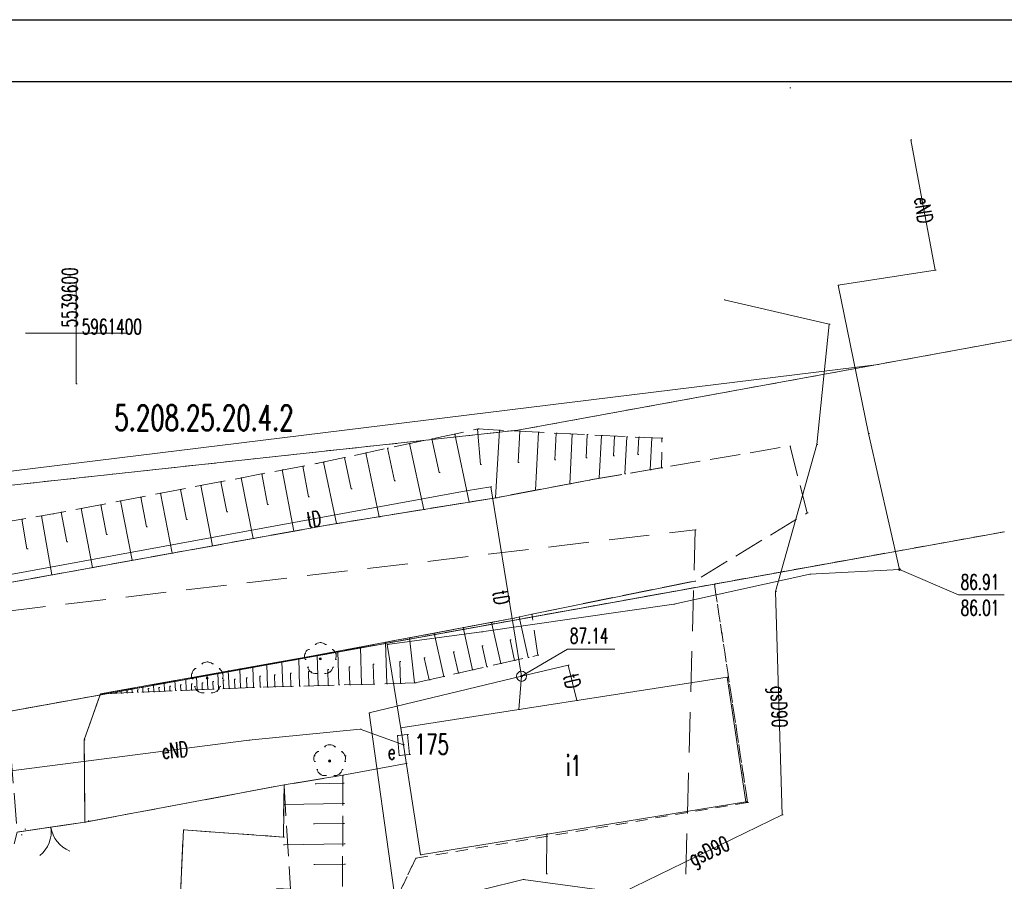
# Model space of a CAD drawing. Extents: x -134780 to 5540120, y 74663 to 5964901.
# Tile 63 of 71: x 5539597 to 5539646, y 5961373 to 5961415. Entities that reach past the tile are written whole.
import ezdxf

# ---------------------------------------------------------------- set-up
doc = ezdxf.new("R2010")
doc.units = 0
doc.header["$MEASUREMENT"] = 0
doc.set_wipeout_variables(frame=1)
for name, pattern in [('L_0_03', [1, 0.5, -0.5]), ('L_0_06', [2, 1.5, -0.5]), ('L_0_0C', [3, 2, -1])]:
    doc.linetypes.add(name, pattern=pattern)
for name, color, linetype, lineweight in [('000_Inne__niezydentyfikowane__Nr_Pióra__7', 7, 'Continuous', 13), ('0_Nr_Pióra__7', 7, 'Continuous', 13), ('312_budynek_ewidencyjny_Nr_Pióra__7', 7, 'Continuous', 13), ('312_oznaczenie_budynku_ewidencyjnego_Atr117_Nr_Pióra__7', 7, 'Continuous', 13), ('312_oznaczenie_budynku_ewidencyjnego_Nr_Pióra__7', 7, 'Continuous', 13), ('ARCH MAPA RUSINOWO_Nr_Pióra__60', 230, 'Continuous', 211), ('brama_Nr_Pióra__7', 7, 'Continuous', 13), ('bt_Nr_Pióra__7', 7, 'Continuous', 13), ('drzewo_lisciaste_Nr_Pióra__7', 7, 'Continuous', 13), ('jezdnia_Nr_Pióra__7', 7, 'Continuous', 13), ('komora_podziemna_Nr_Pióra__7', 7, 'Continuous', 13), ('kraweznik_Nr_Pióra__7', 7, 'Continuous', 13), ('mapa', 7, 'Continuous', 13), ('ogr_Nr_Pióra__7', 7, 'Continuous', 13), ('ogrodzenie_trwale_Nr_Pióra__7', 7, 'Continuous', 13), ('opios_Nr_Pióra__7', 7, 'Continuous', 13), ('przewod_elektroenergetyczny_podziemny_Atr1_Nr_Pióra__7', 7, 'Continuous', 13), ('przewod_elektroenergetyczny_podziemny_Nr_Pióra__7', 7, 'Continuous', 13), ('przewod_gazowy_Atr1_Nr_Pióra__7', 7, 'Continuous', 13), ('przewod_gazowy_Nr_Pióra__7', 7, 'Continuous', 13), ('przewod_telekomunikacyjny_podziemny_Atr1_Nr_Pióra__7', 7, 'Continuous', 13), ('przewod_telekomunikacyjny_podziemny_Nr_Pióra__7', 7, 'Continuous', 13), ('rzedna_Atr2_Nr_Pióra__7', 7, 'Continuous', 13), ('rzedna_Atr3_Nr_Pióra__7', 7, 'Continuous', 13), ('rzedna_Nr_Pióra__7', 7, 'Continuous', 13), ('skarpa_nieumocniona_Nr_Pióra__7', 7, 'Continuous', 13), ('szafa_elektroenergetyczna_lub_kontener_Atr17_Nr_Pióra__7', 7, 'Continuous', 13), ('szafa_elektroenergetyczna_lub_kontener_Nr_Pióra__7', 7, 'Continuous', 13), ('Wstawianie_ramki_sekcyjnej_z_opisem_Nr_Pióra__7', 7, 'Continuous', 13), ('Zakres_Nr_Pióra__7', 7, 'Continuous', 13), ('zasuwa_lub_zawor_Nr_Pióra__7', 7, 'Continuous', 13)]:
    doc.layers.add(name, color=color, linetype=linetype, lineweight=lineweight)
for name, color, linetype, lineweight, true_color in [('217_kontur_klasyfikacyjny_Nr_Pióra__3', 7, 'Continuous', 18, 0xff6600), ('218_kontur_uzytku_gruntowego_Nr_Pióra__3', 7, 'Continuous', 18, 0xff6600), ('219_dzialka_ewidencyjna_Nr_Pióra__96', 7, 'Continuous', 13, 0x00d59f)]:
    doc.layers.add(name, color=color, linetype=linetype, lineweight=lineweight, true_color=true_color)
doc.layers.add('_TABELA', color=7, linetype='Continuous')
doc.styles.add('GENERATED_STYLE_7', font='Simplex.shx', dxfattribs={"bigfont": 'BIGFONT.SHX'})
doc.linetypes.add('L_0_15_SHX', pattern='A,0,[2,Rusinowo ZAGOSPODAROWANIE1.Shx,S=7.5,R=0,X=0,Y=0],-7.5,0', length=7.5)

# ---------------------------------------------------------------- blocks, each defined once
blk = doc.blocks.new('mapa')
at = {"layer": 'drzewo_lisciaste_Nr_Pióra__7', "linetype": 'Continuous'}
for points in [[(5539612.04, 5961383.88, 1), (5539612.04, 5961383.98, 1)], [(5539606.46, 5961382.93, 1), (5539606.46, 5961383.03, 1)], [(5539612.5, 5961378.84, 1), (5539612.5, 5961378.94, 1)]]:
    blk.add_hatch(color=252, dxfattribs=at).paths.add_polyline_path(points, flags=0)
at = {"layer": 'rzedna_Nr_Pióra__7', "linetype": 'Continuous'}
for points in [[(5539640.61, 5961388.295, 1), (5539640.61, 5961388.385, 1)], [(5539621.97, 5961383.025, 1), (5539621.97, 5961383.115, 1)]]:
    blk.add_hatch(color=252, dxfattribs=at).paths.add_polyline_path(points, flags=0)
at = {"layer": '000_Inne__niezydentyfikowane__Nr_Pióra__7', "color": 252, "linetype": 'Continuous', "flags": 128}
for points in [[(5539619.79, 5961395.26), (5539619.94, 5961393.52)], [(5539617.55, 5961394.79), (5539617.9, 5961393.13)], [(5539618.67, 5961395.02), (5539619.39, 5961391.66)], [(5539620.88, 5961395.21), (5539620.69, 5961391.88)], [(5539621.88, 5961395.16), (5539621.8, 5961393.61)], [(5539622.81, 5961395.11), (5539622.66, 5961392.25)], [(5539623.67, 5961395.07), (5539623.61, 5961393.74)], [(5539624.47, 5961395.02), (5539624.35, 5961392.57)], [(5539625.21, 5961394.99), (5539625.16, 5961393.85)], [(5539625.91, 5961394.95), (5539625.8, 5961392.84)], [(5539626.55, 5961394.92), (5539626.5, 5961393.94)], [(5539627.16, 5961394.89), (5539627.07, 5961393.05)], [(5539627.75, 5961394.87), (5539627.71, 5961394.01)], [(5539628.39, 5961394.83), (5539628.31, 5961393.26)], [(5539615.35, 5961394.32), (5539615.7, 5961392.72)], [(5539616.44, 5961394.55), (5539617.14, 5961391.3)], [(5539613.23, 5961393.86), (5539613.56, 5961392.32)], [(5539614.28, 5961394.09), (5539614.95, 5961390.94)], [(5539611.17, 5961393.44), (5539611.46, 5961391.93)], [(5539612.19, 5961393.64), (5539612.84, 5961390.6)], [(5539608.14, 5961392.86), (5539608.72, 5961389.86)], [(5539609.15, 5961393.05), (5539609.44, 5961391.55)], [(5539610.16, 5961393.25), (5539610.73, 5961390.23)], [(5539606.15, 5961392.48), (5539606.72, 5961389.5)], [(5539607.14, 5961392.67), (5539607.43, 5961391.18)], [(5539603.18, 5961391.91), (5539603.46, 5961390.44)], [(5539604.16, 5961392.1), (5539604.73, 5961389.14)], [(5539605.15, 5961392.29), (5539605.44, 5961390.81)], [(5539600.24, 5961391.35), (5539600.8, 5961388.43)], [(5539601.21, 5961391.53), (5539601.49, 5961390.07)], [(5539602.19, 5961391.72), (5539602.76, 5961388.79)], [(5539598.29, 5961390.99), (5539598.79, 5961388.07)], [(5539599.26, 5961391.16), (5539599.54, 5961389.71)], [(5539597.32, 5961390.82), (5539597.57, 5961389.36)], [(5539622.3, 5961384), (5539621.85, 5961386)], [(5539620.94, 5961383.7), (5539620.48, 5961385.73)], [(5539618.13, 5961383.06), (5539617.65, 5961385.2)], [(5539619.55, 5961383.38), (5539619.08, 5961385.47)], [(5539615.32, 5961382.7), (5539615.26, 5961384.75)], [(5539616.69, 5961382.74), (5539616.44, 5961384.97)], [(5539620.25, 5961383.54), (5539620.02, 5961384.57)], [(5539621.62, 5961383.85), (5539621.4, 5961384.86)], [(5539611.94, 5961382.61), (5539611.89, 5961384.11)], [(5539612.95, 5961382.64), (5539612.9, 5961384.3)], [(5539614.07, 5961382.67), (5539614.02, 5961384.51)], [(5539618.85, 5961383.22), (5539618.61, 5961384.28)], [(5539609.43, 5961382.54), (5539609.4, 5961383.66)], [(5539610.19, 5961382.56), (5539610.15, 5961383.8)], [(5539611.02, 5961382.58), (5539610.98, 5961383.95)], [(5539614.68, 5961382.68), (5539614.65, 5961383.66)], [(5539615.99, 5961382.72), (5539615.96, 5961383.8)], [(5539617.41, 5961382.9), (5539617.17, 5961383.98)], [(5539606.49, 5961382.43), (5539606.46, 5961383.14)], [(5539607.01, 5961382.45), (5539606.98, 5961383.23)], [(5539607.54, 5961382.47), (5539607.5, 5961383.33)], [(5539608.11, 5961382.5), (5539608.07, 5961383.43)], [(5539608.74, 5961382.52), (5539608.71, 5961383.54)], [(5539609.8, 5961382.55), (5539609.78, 5961383.14)], [(5539610.59, 5961382.57), (5539610.57, 5961383.22)], [(5539611.47, 5961382.6), (5539611.45, 5961383.31)], [(5539612.43, 5961382.62), (5539612.41, 5961383.41)], [(5539613.5, 5961382.65), (5539613.47, 5961383.53)], [(5539603.82, 5961382.31), (5539603.81, 5961382.67)], [(5539604.36, 5961382.33), (5539604.34, 5961382.76)], [(5539604.89, 5961382.36), (5539604.87, 5961382.86)], [(5539605.16, 5961382.37), (5539605.14, 5961382.64)], [(5539605.42, 5961382.38), (5539605.4, 5961382.95)], [(5539605.69, 5961382.39), (5539605.68, 5961382.69)], [(5539605.96, 5961382.4), (5539605.93, 5961383.05)], [(5539606.22, 5961382.41), (5539606.21, 5961382.75)], [(5539606.76, 5961382.44), (5539606.74, 5961382.81)], [(5539607.27, 5961382.46), (5539607.25, 5961382.87)], [(5539607.82, 5961382.48), (5539607.8, 5961382.93)], [(5539608.42, 5961382.51), (5539608.4, 5961383)], [(5539609.08, 5961382.53), (5539609.06, 5961383.07)], [(5539601.69, 5961382.22), (5539601.69, 5961382.29)], [(5539601.96, 5961382.23), (5539601.95, 5961382.28)], [(5539602.22, 5961382.24), (5539602.22, 5961382.38)], [(5539602.49, 5961382.26), (5539602.49, 5961382.34)], [(5539602.76, 5961382.27), (5539602.75, 5961382.48)], [(5539603.02, 5961382.28), (5539603.02, 5961382.4)], [(5539603.29, 5961382.29), (5539603.28, 5961382.57)], [(5539603.56, 5961382.3), (5539603.55, 5961382.46)], [(5539604.09, 5961382.32), (5539604.08, 5961382.52)], [(5539604.62, 5961382.35), (5539604.61, 5961382.58)], [(5539613.16, 5961377.79), (5539611.78, 5961377.76)], [(5539613.18, 5961376.8), (5539610.24, 5961376.75)], [(5539613.19, 5961375.81), (5539611.71, 5961375.79)], [(5539613.21, 5961374.81), (5539610.22, 5961374.76)], [(5539613.23, 5961373.8), (5539611.72, 5961373.78)]]:
    blk.add_lwpolyline(points, dxfattribs=at)
at = {"layer": '0_Nr_Pióra__7', "color": 252, "linetype": 'Continuous'}
for p, q in [((5539633.3, 5961412.7), (5539633.35, 5961412.7)), ((5539635.2, 5961412.1), (5539635.25, 5961412.1)), ((5539641.17, 5961409.54), (5539641.22, 5961409.54)), ((5539642.38, 5961403.11), (5539642.43, 5961403.11)), ((5539600, 5961402.5), (5539600.05, 5961402.5)), ((5539637.58, 5961402.37), (5539637.63, 5961402.37)), ((5539631.96, 5961401.64), (5539632.01, 5961401.64)), ((5539637.15, 5961400.44), (5539637.2, 5961400.44)), ((5539597.5, 5961400), (5539597.55, 5961400)), ((5539600, 5961400), (5539600.05, 5961400)), ((5539602.5, 5961400), (5539602.55, 5961400)), ((5539600, 5961397.5), (5539600.05, 5961397.5)), ((5539619.79, 5961395.26), (5539619.84, 5961395.26)), ((5539619.82, 5961395.27), (5539619.87, 5961395.27)), ((5539617.55, 5961394.79), (5539617.6, 5961394.79)), ((5539618.67, 5961395.02), (5539618.72, 5961395.02)), ((5539620.88, 5961395.21), (5539620.93, 5961395.21)), ((5539621.47, 5961395.18), (5539621.52, 5961395.18)), ((5539621.88, 5961395.16), (5539621.93, 5961395.16)), ((5539622.81, 5961395.11), (5539622.86, 5961395.11)), ((5539623.67, 5961395.07), (5539623.72, 5961395.07)), ((5539624.35, 5961395.03), (5539624.4, 5961395.03)), ((5539624.47, 5961395.02), (5539624.52, 5961395.02)), ((5539625.21, 5961394.99), (5539625.26, 5961394.99)), ((5539625.91, 5961394.95), (5539625.96, 5961394.95)), ((5539626.55, 5961394.92), (5539626.6, 5961394.92)), ((5539627.16, 5961394.89), (5539627.21, 5961394.89)), ((5539627.75, 5961394.87), (5539627.8, 5961394.87)), ((5539628.39, 5961394.83), (5539628.44, 5961394.83)), ((5539628.89, 5961394.81), (5539628.94, 5961394.81)), ((5539639.08, 5961395.05), (5539639.13, 5961395.05)), ((5539615.35, 5961394.32), (5539615.4, 5961394.32)), ((5539616.44, 5961394.55), (5539616.49, 5961394.55)), ((5539635.21, 5961394.43), (5539635.26, 5961394.43)), ((5539636.54, 5961394.5), (5539636.59, 5961394.5)), ((5539613.23, 5961393.86), (5539613.28, 5961393.86)), ((5539614.28, 5961394.09), (5539614.33, 5961394.09)), ((5539625.16, 5961393.85), (5539625.21, 5961393.85)), ((5539626.5, 5961393.94), (5539626.55, 5961393.94)), ((5539627.71, 5961394.01), (5539627.76, 5961394.01)), ((5539611.17, 5961393.44), (5539611.22, 5961393.44)), ((5539611.85, 5961393.57), (5539611.9, 5961393.57)), ((5539612.19, 5961393.64), (5539612.24, 5961393.64)), ((5539619.94, 5961393.52), (5539619.99, 5961393.52)), ((5539621.8, 5961393.61), (5539621.85, 5961393.61)), ((5539623.61, 5961393.74), (5539623.66, 5961393.74)), ((5539628.88, 5961393.36), (5539628.93, 5961393.36)), ((5539608.14, 5961392.86), (5539608.19, 5961392.86)), ((5539609.15, 5961393.05), (5539609.2, 5961393.05)), ((5539610.16, 5961393.25), (5539610.21, 5961393.25)), ((5539617.9, 5961393.13), (5539617.95, 5961393.13)), ((5539625.8, 5961392.84), (5539625.85, 5961392.84)), ((5539627.07, 5961393.05), (5539627.12, 5961393.05)), ((5539628.31, 5961393.26), (5539628.36, 5961393.26)), ((5539606.15, 5961392.48), (5539606.2, 5961392.48)), ((5539607.14, 5961392.67), (5539607.19, 5961392.67)), ((5539613.56, 5961392.32), (5539613.61, 5961392.32)), ((5539615.7, 5961392.72), (5539615.75, 5961392.72)), ((5539620.46, 5961392.42), (5539620.51, 5961392.42)), ((5539624.35, 5961392.57), (5539624.4, 5961392.57)), ((5539625.3, 5961392.75), (5539625.35, 5961392.75)), ((5539603.18, 5961391.91), (5539603.23, 5961391.91)), ((5539604.16, 5961392.1), (5539604.21, 5961392.1)), ((5539605.15, 5961392.29), (5539605.2, 5961392.29)), ((5539611.46, 5961391.93), (5539611.51, 5961391.93)), ((5539619.24, 5961392.22), (5539619.29, 5961392.22)), ((5539620.69, 5961391.88), (5539620.74, 5961391.88)), ((5539620.72, 5961391.88), (5539620.77, 5961391.88)), ((5539622.66, 5961392.25), (5539622.71, 5961392.25)), ((5539600.24, 5961391.35), (5539600.29, 5961391.35)), ((5539601.21, 5961391.53), (5539601.26, 5961391.53)), ((5539602.19, 5961391.72), (5539602.24, 5961391.72)), ((5539609.44, 5961391.55), (5539609.49, 5961391.55)), ((5539619.39, 5961391.66), (5539619.44, 5961391.66)), ((5539598.29, 5961390.99), (5539598.34, 5961390.99)), ((5539598.84, 5961391.08), (5539598.89, 5961391.08)), ((5539599.26, 5961391.16), (5539599.31, 5961391.16)), ((5539607.43, 5961391.18), (5539607.48, 5961391.18)), ((5539614.95, 5961390.94), (5539615, 5961390.94)), ((5539617.14, 5961391.3), (5539617.19, 5961391.3)), ((5539636.06, 5961391.13), (5539636.11, 5961391.13)), ((5539597.32, 5961390.82), (5539597.37, 5961390.82)), ((5539603.46, 5961390.44), (5539603.51, 5961390.44)), ((5539605.44, 5961390.81), (5539605.49, 5961390.81)), ((5539612.46, 5961390.54), (5539612.51, 5961390.54)), ((5539612.84, 5961390.6), (5539612.89, 5961390.6)), ((5539601.49, 5961390.07), (5539601.54, 5961390.07)), ((5539610.73, 5961390.23), (5539610.78, 5961390.23)), ((5539630.53, 5961390.3), (5539630.58, 5961390.3)), ((5539599.54, 5961389.71), (5539599.59, 5961389.71)), ((5539606.72, 5961389.5), (5539606.77, 5961389.5)), ((5539608.72, 5961389.86), (5539608.77, 5961389.86)), ((5539597.57, 5961389.36), (5539597.62, 5961389.36)), ((5539604.73, 5961389.14), (5539604.78, 5961389.14)), ((5539600.8, 5961388.43), (5539600.85, 5961388.43)), ((5539602.76, 5961388.79), (5539602.81, 5961388.79)), ((5539598.79, 5961388.07), (5539598.84, 5961388.07)), ((5539636.19, 5961388.1), (5539636.24, 5961388.1)), ((5539640.61, 5961388.34), (5539640.66, 5961388.34)), ((5539640.61, 5961388.34), (5539640.66, 5961388.34)), ((5539630.51, 5961387.77), (5539630.56, 5961387.77)), ((5539631.48, 5961387.62), (5539631.53, 5961387.62)), ((5539634.49, 5961387.26), (5539634.54, 5961387.26)), ((5539643.52, 5961387.08), (5539643.57, 5961387.08)), ((5539645.728, 5961387.08), (5539645.778, 5961387.08)), ((5539629.48, 5961386.62), (5539629.53, 5961386.62)), ((5539621.85, 5961386), (5539621.9, 5961386)), ((5539622.48, 5961386.14), (5539622.53, 5961386.14)), ((5539620.48, 5961385.73), (5539620.53, 5961385.73)), ((5539621.59, 5961385.94), (5539621.64, 5961385.94)), ((5539617.65, 5961385.2), (5539617.7, 5961385.2)), ((5539619.08, 5961385.47), (5539619.13, 5961385.47)), ((5539620, 5961385.27), (5539620.05, 5961385.27)), ((5539611.779, 5961384.633), (5539611.829, 5961384.633)), ((5539612.04, 5961384.73), (5539612.09, 5961384.73)), ((5539612.301, 5961384.633), (5539612.351, 5961384.633)), ((5539615.26, 5961384.75), (5539615.31, 5961384.75)), ((5539615.34, 5961384.63), (5539615.39, 5961384.63)), ((5539616.44, 5961384.97), (5539616.49, 5961384.97)), ((5539620.02, 5961384.57), (5539620.07, 5961384.57)), ((5539621.4, 5961384.86), (5539621.45, 5961384.86)), ((5539611.28, 5961384.178), (5539611.33, 5961384.178)), ((5539611.452, 5961384.396), (5539611.502, 5961384.396)), ((5539611.89, 5961384.11), (5539611.94, 5961384.11)), ((5539612.628, 5961384.396), (5539612.678, 5961384.396)), ((5539612.8, 5961384.178), (5539612.85, 5961384.178)), ((5539612.9, 5961384.3), (5539612.95, 5961384.3)), ((5539614.02, 5961384.51), (5539614.07, 5961384.51)), ((5539618.61, 5961384.28), (5539618.66, 5961384.28)), ((5539622.77, 5961384.11), (5539622.82, 5961384.11)), ((5539624.24, 5961384.41), (5539624.29, 5961384.41)), ((5539626.517, 5961384.41), (5539626.567, 5961384.41)), ((5539606.199, 5961383.683), (5539606.249, 5961383.683)), ((5539606.46, 5961383.78), (5539606.51, 5961383.78)), ((5539606.721, 5961383.683), (5539606.771, 5961383.683)), ((5539609.4, 5961383.66), (5539609.45, 5961383.66)), ((5539610.15, 5961383.8), (5539610.2, 5961383.8)), ((5539610.98, 5961383.95), (5539611.03, 5961383.95)), ((5539611.291, 5961383.901), (5539611.341, 5961383.901)), ((5539611.5, 5961384.04), (5539611.55, 5961384.04)), ((5539612.04, 5961383.93), (5539612.09, 5961383.93)), ((5539612.789, 5961383.901), (5539612.839, 5961383.901)), ((5539614.65, 5961383.66), (5539614.7, 5961383.66)), ((5539615.96, 5961383.8), (5539616.01, 5961383.8)), ((5539617.17, 5961383.98), (5539617.22, 5961383.98)), ((5539620.94, 5961383.7), (5539620.99, 5961383.7)), ((5539621.62, 5961383.85), (5539621.67, 5961383.85)), ((5539622.3, 5961384), (5539622.35, 5961384)), ((5539624.27, 5961383.62), (5539624.32, 5961383.62)), ((5539605.7, 5961383.228), (5539605.75, 5961383.228)), ((5539605.872, 5961383.446), (5539605.922, 5961383.446)), ((5539606.46, 5961383.14), (5539606.51, 5961383.14)), ((5539606.98, 5961383.23), (5539607.03, 5961383.23)), ((5539607.048, 5961383.446), (5539607.098, 5961383.446)), ((5539607.22, 5961383.228), (5539607.27, 5961383.228)), ((5539607.5, 5961383.33), (5539607.55, 5961383.33)), ((5539608.07, 5961383.43), (5539608.12, 5961383.43)), ((5539608.71, 5961383.54), (5539608.76, 5961383.54)), ((5539609.78, 5961383.14), (5539609.83, 5961383.14)), ((5539610.57, 5961383.22), (5539610.62, 5961383.22)), ((5539611.416, 5961383.515), (5539611.466, 5961383.515)), ((5539611.45, 5961383.31), (5539611.5, 5961383.31)), ((5539611.57, 5961383.282), (5539611.62, 5961383.282)), ((5539611.839, 5961383.207), (5539611.889, 5961383.207)), ((5539612.241, 5961383.207), (5539612.291, 5961383.207)), ((5539612.41, 5961383.41), (5539612.46, 5961383.41)), ((5539612.51, 5961383.282), (5539612.56, 5961383.282)), ((5539612.664, 5961383.515), (5539612.714, 5961383.515)), ((5539613.47, 5961383.53), (5539613.52, 5961383.53)), ((5539618.85, 5961383.22), (5539618.9, 5961383.22)), ((5539619.55, 5961383.38), (5539619.6, 5961383.38)), ((5539620.25, 5961383.54), (5539620.3, 5961383.54)), ((5539603.81, 5961382.67), (5539603.86, 5961382.67)), ((5539604.34, 5961382.76), (5539604.39, 5961382.76)), ((5539604.87, 5961382.86), (5539604.92, 5961382.86)), ((5539605.14, 5961382.64), (5539605.19, 5961382.64)), ((5539605.4, 5961382.95), (5539605.45, 5961382.95)), ((5539605.68, 5961382.69), (5539605.73, 5961382.69)), ((5539605.711, 5961382.951), (5539605.761, 5961382.951)), ((5539605.93, 5961383.05), (5539605.98, 5961383.05)), ((5539606.21, 5961382.75), (5539606.26, 5961382.75)), ((5539606.46, 5961382.98), (5539606.51, 5961382.98)), ((5539606.74, 5961382.81), (5539606.79, 5961382.81)), ((5539607.209, 5961382.951), (5539607.259, 5961382.951)), ((5539607.25, 5961382.87), (5539607.3, 5961382.87)), ((5539607.8, 5961382.93), (5539607.85, 5961382.93)), ((5539608.4, 5961383), (5539608.45, 5961383)), ((5539609.06, 5961383.07), (5539609.11, 5961383.07)), ((5539611.47, 5961382.6), (5539611.52, 5961382.6)), ((5539611.94, 5961382.61), (5539611.99, 5961382.61)), ((5539612.43, 5961382.62), (5539612.48, 5961382.62)), ((5539612.95, 5961382.64), (5539613, 5961382.64)), ((5539613.5, 5961382.65), (5539613.55, 5961382.65)), ((5539614.07, 5961382.67), (5539614.12, 5961382.67)), ((5539614.68, 5961382.68), (5539614.73, 5961382.68)), ((5539615.32, 5961382.7), (5539615.37, 5961382.7)), ((5539615.99, 5961382.72), (5539616.04, 5961382.72)), ((5539616.69, 5961382.74), (5539616.74, 5961382.74)), ((5539616.72, 5961382.74), (5539616.77, 5961382.74)), ((5539617.41, 5961382.9), (5539617.46, 5961382.9)), ((5539618.13, 5961383.06), (5539618.18, 5961383.06)), ((5539621.97, 5961383.07), (5539622.02, 5961383.07)), ((5539621.97, 5961383.07), (5539622.02, 5961383.07)), ((5539621.97, 5961383.07), (5539622.02, 5961383.07)), ((5539632.11, 5961383.03), (5539632.16, 5961383.03)), ((5539632.11, 5961383.03), (5539632.16, 5961383.03)), ((5539601.19, 5961382.2), (5539601.24, 5961382.2)), ((5539601.69, 5961382.29), (5539601.74, 5961382.29)), ((5539601.69, 5961382.22), (5539601.74, 5961382.22)), ((5539601.95, 5961382.28), (5539602, 5961382.28)), ((5539601.96, 5961382.23), (5539602.01, 5961382.23)), ((5539602.22, 5961382.38), (5539602.27, 5961382.38)), ((5539602.22, 5961382.24), (5539602.27, 5961382.24)), ((5539602.49, 5961382.34), (5539602.54, 5961382.34)), ((5539602.49, 5961382.26), (5539602.54, 5961382.26)), ((5539602.75, 5961382.48), (5539602.8, 5961382.48)), ((5539602.76, 5961382.27), (5539602.81, 5961382.27)), ((5539603.02, 5961382.4), (5539603.07, 5961382.4)), ((5539603.02, 5961382.28), (5539603.07, 5961382.28)), ((5539603.28, 5961382.57), (5539603.33, 5961382.57)), ((5539603.29, 5961382.29), (5539603.34, 5961382.29)), ((5539603.55, 5961382.46), (5539603.6, 5961382.46)), ((5539603.56, 5961382.3), (5539603.61, 5961382.3)), ((5539603.82, 5961382.31), (5539603.87, 5961382.31)), ((5539604.08, 5961382.52), (5539604.13, 5961382.52)), ((5539604.09, 5961382.32), (5539604.14, 5961382.32)), ((5539604.36, 5961382.33), (5539604.41, 5961382.33)), ((5539604.61, 5961382.58), (5539604.66, 5961382.58)), ((5539604.62, 5961382.35), (5539604.67, 5961382.35)), ((5539604.89, 5961382.36), (5539604.94, 5961382.36)), ((5539605.16, 5961382.37), (5539605.21, 5961382.37)), ((5539605.42, 5961382.38), (5539605.47, 5961382.38)), ((5539605.69, 5961382.39), (5539605.74, 5961382.39)), ((5539605.836, 5961382.565), (5539605.886, 5961382.565)), ((5539605.96, 5961382.4), (5539606.01, 5961382.4)), ((5539605.99, 5961382.332), (5539606.04, 5961382.332)), ((5539606.22, 5961382.41), (5539606.27, 5961382.41)), ((5539606.259, 5961382.257), (5539606.309, 5961382.257)), ((5539606.49, 5961382.43), (5539606.54, 5961382.43)), ((5539606.661, 5961382.257), (5539606.711, 5961382.257)), ((5539606.76, 5961382.44), (5539606.81, 5961382.44)), ((5539606.93, 5961382.332), (5539606.98, 5961382.332)), ((5539607.01, 5961382.45), (5539607.06, 5961382.45)), ((5539607.084, 5961382.565), (5539607.134, 5961382.565)), ((5539607.27, 5961382.46), (5539607.32, 5961382.46)), ((5539607.54, 5961382.47), (5539607.59, 5961382.47)), ((5539607.82, 5961382.48), (5539607.87, 5961382.48)), ((5539608.11, 5961382.5), (5539608.16, 5961382.5)), ((5539608.42, 5961382.51), (5539608.47, 5961382.51)), ((5539608.7, 5961382.52), (5539608.75, 5961382.52)), ((5539608.74, 5961382.52), (5539608.79, 5961382.52)), ((5539609.08, 5961382.53), (5539609.13, 5961382.53)), ((5539609.43, 5961382.54), (5539609.48, 5961382.54)), ((5539609.8, 5961382.55), (5539609.85, 5961382.55)), ((5539610.19, 5961382.56), (5539610.24, 5961382.56)), ((5539610.59, 5961382.57), (5539610.64, 5961382.57)), ((5539611.02, 5961382.58), (5539611.07, 5961382.58)), ((5539624.7, 5961381.88), (5539624.75, 5961381.88)), ((5539614.45, 5961381.26), (5539614.5, 5961381.26)), ((5539621.84, 5961381.43), (5539621.89, 5961381.43)), ((5539614, 5961380.46), (5539614.05, 5961380.46)), ((5539616.01, 5961380.52), (5539616.06, 5961380.52)), ((5539616.01, 5961380.52), (5539616.06, 5961380.52)), ((5539616.344, 5961380.201), (5539616.394, 5961380.201)), ((5539600.39, 5961379.94), (5539600.44, 5961379.94)), ((5539608.51, 5961379.92), (5539608.56, 5961379.92)), ((5539612.5, 5961379.69), (5539612.55, 5961379.69)), ((5539615.846, 5961380.155), (5539615.896, 5961380.155)), ((5539616.14, 5961379.68), (5539616.19, 5961379.68)), ((5539611.912, 5961379.356), (5539611.962, 5961379.356)), ((5539612.239, 5961379.593), (5539612.289, 5961379.593)), ((5539612.761, 5961379.593), (5539612.811, 5961379.593)), ((5539613.088, 5961379.356), (5539613.138, 5961379.356)), ((5539616.434, 5961379.205), (5539616.484, 5961379.205)), ((5539611.74, 5961379.138), (5539611.79, 5961379.138)), ((5539611.751, 5961378.861), (5539611.801, 5961378.861)), ((5539612.5, 5961378.89), (5539612.55, 5961378.89)), ((5539613.249, 5961378.861), (5539613.299, 5961378.861)), ((5539613.26, 5961379.138), (5539613.31, 5961379.138)), ((5539615.936, 5961379.159), (5539615.986, 5961379.159)), ((5539616.28, 5961378.76), (5539616.33, 5961378.76)), ((5539611.876, 5961378.475), (5539611.926, 5961378.475)), ((5539612.03, 5961378.242), (5539612.08, 5961378.242)), ((5539612.97, 5961378.242), (5539613.02, 5961378.242)), ((5539613.124, 5961378.475), (5539613.174, 5961378.475)), ((5539611.78, 5961377.76), (5539611.83, 5961377.76)), ((5539612.299, 5961378.167), (5539612.349, 5961378.167)), ((5539612.701, 5961378.167), (5539612.751, 5961378.167)), ((5539613.15, 5961378.19), (5539613.2, 5961378.19)), ((5539613.16, 5961377.79), (5539613.21, 5961377.79)), ((5539610.25, 5961377.71), (5539610.3, 5961377.71)), ((5539613.18, 5961376.8), (5539613.23, 5961376.8)), ((5539633.03, 5961376.87), (5539633.08, 5961376.87)), ((5539633.03, 5961376.87), (5539633.08, 5961376.87)), ((5539633.12, 5961376.84), (5539633.17, 5961376.84)), ((5539610.24, 5961376.75), (5539610.29, 5961376.75)), ((5539600.421, 5961375.87), (5539600.471, 5961375.87)), ((5539600.59, 5961375.94), (5539600.64, 5961375.94)), ((5539611.71, 5961375.79), (5539611.76, 5961375.79)), ((5539613.19, 5961375.81), (5539613.24, 5961375.81)), ((5539634.83, 5961376.24), (5539634.88, 5961376.24)), ((5539597.47, 5961375.52), (5539597.52, 5961375.52)), ((5539605.29, 5961375.49), (5539605.34, 5961375.49)), ((5539597.29, 5961375.24), (5539597.34, 5961375.24)), ((5539610.22, 5961375.14), (5539610.27, 5961375.14)), ((5539623.21, 5961375.29), (5539623.26, 5961375.29)), ((5539623.21, 5961375.29), (5539623.26, 5961375.29)), ((5539610.22, 5961374.76), (5539610.27, 5961374.76)), ((5539613.21, 5961374.81), (5539613.26, 5961374.81)), ((5539616.75, 5961374.09), (5539616.8, 5961374.09)), ((5539616.98, 5961374.26), (5539617.03, 5961374.26)), ((5539616.98, 5961374.26), (5539617.03, 5961374.26)), ((5539611.72, 5961373.78), (5539611.77, 5961373.78)), ((5539613.23, 5961373.8), (5539613.28, 5961373.8)), ((5539622.04, 5961373.05), (5539622.09, 5961373.05)), ((5539623.195, 5961373.324), (5539623.245, 5961373.324))]:
    blk.add_line(p, q, dxfattribs=at)
at = {"layer": '217_kontur_klasyfikacyjny_Nr_Pióra__3', "color": 252, "linetype": 'L_0_03', "flags": 128}
for points in [[(5539645.79, 5961390.2), (5539631.48, 5961387.62)], [(5539631.48, 5961387.62), (5539633.12, 5961376.84)], [(5539633.12, 5961376.84), (5539616.75, 5961374.09)], [(5539616.75, 5961374.09), (5539614.22, 5961368.76)]]:
    blk.add_lwpolyline(points, dxfattribs=at)
at = {"layer": '218_kontur_uzytku_gruntowego_Nr_Pióra__3', "color": 252, "linetype": 'L_0_03', "flags": 128}
for points in [[(5539702.41, 5961409.93), (5539621.78, 5961395.21)], [(5539621.78, 5961395.21), (5539548.23, 5961387.22)], [(5539631.48, 5961387.62), (5539645.79, 5961390.2)], [(5539645.79, 5961390.2), (5539631.48, 5961387.62)], [(5539577.42, 5961377.86), (5539631.48, 5961387.62)], [(5539631.48, 5961387.62), (5539577.42, 5961377.86)], [(5539633.12, 5961376.84), (5539631.48, 5961387.62)], [(5539631.48, 5961387.62), (5539633.12, 5961376.84)], [(5539616.75, 5961374.09), (5539633.12, 5961376.84)], [(5539633.12, 5961376.84), (5539616.75, 5961374.09)], [(5539614.22, 5961368.76), (5539616.75, 5961374.09)], [(5539616.75, 5961374.09), (5539614.22, 5961368.76)]]:
    blk.add_lwpolyline(points, dxfattribs=at)
at = {"layer": '219_dzialka_ewidencyjna_Nr_Pióra__96', "color": 252, "linetype": 'Continuous', "flags": 128}
for points in [[(5539702.41, 5961409.93), (5539621.78, 5961395.21)], [(5539621.78, 5961395.21), (5539548.23, 5961387.22)], [(5539577.42, 5961377.86), (5539645.79, 5961390.2)]]:
    blk.add_lwpolyline(points, dxfattribs=at)
at = {"layer": '312_budynek_ewidencyjny_Nr_Pióra__7', "color": 252, "linetype": 'Continuous', "flags": 128}
for points in [[(5539616.01, 5961380.52), (5539632.11, 5961383.03)], [(5539632.11, 5961383.03), (5539633.03, 5961376.87)], [(5539616.98, 5961374.26), (5539616.01, 5961380.52)], [(5539633.03, 5961376.87), (5539616.98, 5961374.26)]]:
    blk.add_lwpolyline(points, dxfattribs=at)
at = {"layer": 'ARCH MAPA RUSINOWO_Nr_Pióra__60', "linetype": 'Continuous', "lineweight": 20, "flags": 128}
for points in [[(5539639.57, 5961398.458), (5539548.23, 5961387.22), (5539547.88, 5961372.53)], [(5539547.88, 5961372.53), (5539639.57, 5961389.074)]]:
    blk.add_lwpolyline(points, dxfattribs=at)
at = {"layer": 'brama_Nr_Pióra__7', "color": 252, "linetype": 'Continuous'}
blk.add_line((5539600.421, 5961375.87), (5539597.08, 5961375.38), dxfattribs=at)
for centre, start, end in [((5539597.266, 5961375.407), 308.3216, 8.34), ((5539600.235, 5961375.843), 188.34, 248.3584)]:
    blk.add_arc(centre, 1.5, start, end, dxfattribs=at)
at = {"layer": 'bt_Nr_Pióra__7', "color": 252, "linetype": 'L_0_06', "flags": 128}
blk.add_lwpolyline([(5539593.477, 5961356.9), (5539593.78, 5961363.04), (5539587.33, 5961363.34), (5539587.18, 5961360.18), (5539584.98, 5961360.25), (5539584.98, 5961361.41), (5539580.92, 5961361.43), (5539580.81, 5961367.97), (5539586.53, 5961371.55), (5539592.36, 5961371.55), (5539593.12, 5961372), (5539596.86, 5961374.52), (5539597.08, 5961375.38), (5539600.421, 5961375.87), (5539610.25, 5961377.71), (5539610.22, 5961375.14), (5539605.29, 5961375.49), (5539605.13, 5961372.03), (5539609.91, 5961372.04), (5539609.899, 5961372.602), (5539610.57, 5961372.56), (5539610.3, 5961368.66), (5539609.722, 5961368.694), (5539601.863, 5961367.549), (5539601.408, 5961362.448), (5539595.154, 5961359.805), (5539594.91, 5961357.16), (5539594.894, 5961356.831)], close=True, dxfattribs=at)
at = {"layer": 'drzewo_lisciaste_Nr_Pióra__7', "color": 252, "linetype": 'Continuous'}
for centre in [(5539612.04, 5961383.93), (5539606.46, 5961382.98), (5539612.5, 5961378.89)]:
    blk.add_circle(centre, 0.05, dxfattribs=at)
for centre, start, end in [((5539612.04, 5961384.33), 49.272, 130.728), ((5539611.66, 5961384.054), 121.308, 202.548), ((5539612.42, 5961384.054), 337.452, 58.692), ((5539606.46, 5961383.38), 49.272, 130.728), ((5539606.08, 5961383.104), 121.308, 202.548), ((5539606.84, 5961383.104), 337.452, 58.692), ((5539611.805, 5961383.606), 193.221, 274.871), ((5539612.275, 5961383.606), 265.129, 346.779), ((5539606.225, 5961382.656), 193.221, 274.871), ((5539606.695, 5961382.656), 265.129, 346.779), ((5539612.5, 5961379.29), 49.272, 130.728), ((5539612.12, 5961379.014), 121.308, 202.548), ((5539612.88, 5961379.014), 337.452, 58.692), ((5539612.265, 5961378.566), 193.221, 274.871), ((5539612.735, 5961378.566), 265.129, 346.779)]:
    blk.add_arc(centre, 0.4, start, end, dxfattribs=at)
at = {"layer": 'jezdnia_Nr_Pióra__7', "color": 252, "linetype": 'L_0_06', "flags": 128}
blk.add_lwpolyline([(5539544.69, 5961378.1), (5539545.9, 5961378.28), (5539556.8, 5961380.23), (5539569.38, 5961382.62), (5539578.17, 5961384.3), (5539593.82, 5961387.17), (5539612.46, 5961390.54), (5539620.72, 5961391.88), (5539625.3, 5961392.75), (5539628.88, 5961393.36), (5539635.21, 5961394.43), (5539636.06, 5961391.13), (5539630.51, 5961387.77), (5539622.48, 5961386.14), (5539621.59, 5961385.94), (5539611.5, 5961384.04), (5539601.19, 5961382.2), (5539600.39, 5961379.94), (5539600.421, 5961375.87), (5539597.08, 5961375.38), (5539596.78, 5961379.29), (5539596.74, 5961379.47), (5539595.9, 5961380.82), (5539594.82, 5961381.1), (5539584.45, 5961379.33), (5539577.08, 5961377.89), (5539569.92, 5961376.56), (5539560.38, 5961374.69), (5539552.68, 5961373.7), (5539546.03, 5961371.76), (5539544.9, 5961369.91), (5539541.27, 5961367.82), (5539542.32, 5961378), (5539542.51, 5961379.21)], close=True, dxfattribs=at)
at = {"layer": 'komora_podziemna_Nr_Pióra__7', "color": 252, "linetype": 'Continuous'}
blk.add_circle((5539621.97, 5961383.07), 0.25, dxfattribs=at)
at = {"layer": 'kraweznik_Nr_Pióra__7', "color": 252, "linetype": 'Continuous', "flags": 128}
for points in [[(5539625.3, 5961392.75), (5539620.72, 5961391.88), (5539612.46, 5961390.54), (5539593.82, 5961387.17), (5539578.17, 5961384.3), (5539569.38, 5961382.62), (5539556.8, 5961380.23), (5539545.9, 5961378.28), (5539544.69, 5961378.1), (5539542.51, 5961379.21)], [(5539630.51, 5961387.77), (5539622.48, 5961386.14), (5539621.59, 5961385.94), (5539611.5, 5961384.04), (5539601.19, 5961382.2), (5539600.39, 5961379.94), (5539600.421, 5961375.87)], [(5539609.91, 5961372.04), (5539605.13, 5961372.03), (5539605.29, 5961375.49), (5539610.22, 5961375.14), (5539610.25, 5961377.71), (5539600.421, 5961375.87)], [(5539600.421, 5961375.87), (5539597.08, 5961375.38)]]:
    blk.add_lwpolyline(points, dxfattribs=at)
at = {"layer": 'ogr_Nr_Pióra__7', "color": 252, "linetype": 'L_0_15_SHX'}
blk.add_line((5539623.195, 5961373.324), (5539623.21, 5961375.29), dxfattribs=at)
at = {"layer": 'ogr_Nr_Pióra__7', "color": 252, "linetype": 'Continuous'}
blk.add_line((5539623.195, 5961373.324), (5539623.21, 5961375.29), dxfattribs=at)
at = {"layer": 'ogrodzenie_trwale_Nr_Pióra__7', "color": 252, "linetype": 'L_0_15_SHX', "flags": 128}
blk.add_lwpolyline([(5539616.28, 5961378.76), (5539613.15, 5961378.19), (5539610.25, 5961377.71), (5539600.421, 5961375.87)], dxfattribs=at)
at = {"layer": 'ogrodzenie_trwale_Nr_Pióra__7', "color": 252, "linetype": 'Continuous', "flags": 128}
blk.add_lwpolyline([(5539616.28, 5961378.76), (5539613.15, 5961378.19), (5539610.25, 5961377.71), (5539600.421, 5961375.87)], dxfattribs=at)
at = {"layer": 'przewod_elektroenergetyczny_podziemny_Nr_Pióra__7', "color": 252, "linetype": 'Continuous', "flags": 128}
for points in [[(5539641.17, 5961409.54), (5539642.38, 5961403.11), (5539637.58, 5961402.37), (5539639.08, 5961395.05), (5539640.61, 5961388.34), (5539636.19, 5961388.1), (5539629.48, 5961386.62), (5539620, 5961385.27), (5539615.34, 5961384.63), (5539616.14, 5961379.68)], [(5539616.14, 5961379.68), (5539614, 5961380.46), (5539608.51, 5961379.92), (5539596.65, 5961378.38), (5539596.02, 5961378.1), (5539594.18, 5961373.84), (5539586.61, 5961372.51), (5539579.29, 5961368.12), (5539578.91, 5961360.38), (5539577.43, 5961359.27), (5539579.33, 5961351.09)]]:
    blk.add_lwpolyline(points, dxfattribs=at)
at = {"layer": 'przewod_gazowy_Nr_Pióra__7', "color": 252, "linetype": 'Continuous', "flags": 128}
blk.add_lwpolyline([(5539631.96, 5961401.64), (5539637.15, 5961400.44), (5539636.54, 5961394.5), (5539634.49, 5961387.26), (5539634.83, 5961376.24), (5539626.91, 5961372.38), (5539622.04, 5961373.05), (5539618.07, 5961372.06), (5539617.08, 5961369.4), (5539617.02, 5961366.51)], dxfattribs=at)
at = {"layer": 'przewod_telekomunikacyjny_podziemny_Nr_Pióra__7', "color": 252, "linetype": 'Continuous', "flags": 128}
for points in [[(5539621.97, 5961383.07), (5539620.46, 5961392.42), (5539619.24, 5961392.22), (5539595.13, 5961387.79), (5539585.54, 5961385.86), (5539580.65, 5961385.07), (5539575.96, 5961384.22), (5539568.82, 5961383.14), (5539560.16, 5961381.83), (5539551.43, 5961380.55), (5539549.81, 5961380.38)], [(5539624.7, 5961381.88), (5539624.27, 5961383.62), (5539621.97, 5961383.07)], [(5539621.97, 5961383.07), (5539614.45, 5961381.26), (5539615.68, 5961372.42), (5539616.21, 5961367.74), (5539615.03, 5961364.46), (5539609.12, 5961363.45), (5539607.72, 5961350.69), (5539593.15, 5961349.35)], [(5539621.97, 5961383.07), (5539621.84, 5961381.43)]]:
    blk.add_lwpolyline(points, dxfattribs=at)
at = {"layer": 'rzedna_Atr2_Nr_Pióra__7', "color": 252, "linetype": 'Continuous', "flags": 128}
for points in [[(5539640.61, 5961388.34), (5539643.52, 5961387.08), (5539645.728, 5961387.08)], [(5539621.97, 5961383.07), (5539624.24, 5961384.41), (5539626.517, 5961384.41)]]:
    blk.add_lwpolyline(points, dxfattribs=at)
at = {"layer": 'rzedna_Nr_Pióra__7', "color": 252, "linetype": 'Continuous'}
for centre in [(5539640.61, 5961388.34), (5539621.97, 5961383.07)]:
    blk.add_circle(centre, 0.045, dxfattribs=at)
at = {"layer": 'skarpa_nieumocniona_Nr_Pióra__7', "color": 252, "linetype": 'L_0_06', "flags": 128}
for points in [[(5539628.88, 5961393.36), (5539625.3, 5961392.75), (5539620.72, 5961391.88), (5539612.46, 5961390.54), (5539593.82, 5961387.17), (5539578.17, 5961384.3), (5539569.38, 5961382.62), (5539570.26, 5961385.81), (5539575.6, 5961386.87), (5539582.51, 5961388.03), (5539590.32, 5961389.62), (5539598.84, 5961391.08), (5539611.85, 5961393.57), (5539619.82, 5961395.27), (5539621.47, 5961395.18), (5539624.35, 5961395.03), (5539628.89, 5961394.81)], [(5539628.88, 5961393.36), (5539625.3, 5961392.75), (5539620.72, 5961391.88), (5539612.46, 5961390.54), (5539593.82, 5961387.17), (5539578.17, 5961384.3), (5539569.38, 5961382.62), (5539570.26, 5961385.81), (5539575.6, 5961386.87), (5539582.51, 5961388.03), (5539590.32, 5961389.62), (5539598.84, 5961391.08), (5539611.85, 5961393.57), (5539619.82, 5961395.27), (5539621.47, 5961395.18), (5539624.35, 5961395.03), (5539628.89, 5961394.81)], [(5539616.72, 5961382.74), (5539608.7, 5961382.52), (5539601.19, 5961382.2), (5539611.5, 5961384.04), (5539621.59, 5961385.94), (5539622.48, 5961386.14), (5539622.77, 5961384.11)], [(5539616.72, 5961382.74), (5539608.7, 5961382.52), (5539601.19, 5961382.2), (5539611.5, 5961384.04), (5539621.59, 5961385.94), (5539622.48, 5961386.14), (5539622.77, 5961384.11)], [(5539613.15, 5961378.19), (5539613.14, 5961372.4), (5539610.57, 5961372.56), (5539610.25, 5961377.71)]]:
    blk.add_lwpolyline(points, close=True, dxfattribs=at)
at = {"layer": 'szafa_elektroenergetyczna_lub_kontener_Nr_Pióra__7', "color": 252, "linetype": 'Continuous', "flags": 128}
for points in [[(5539616.344, 5961380.201), (5539615.846, 5961380.155)], [(5539616.434, 5961379.205), (5539616.344, 5961380.201)], [(5539615.936, 5961379.159), (5539615.846, 5961380.155)], [(5539616.434, 5961379.205), (5539615.936, 5961379.159)]]:
    blk.add_lwpolyline(points, dxfattribs=at)
at = {"layer": 'Wstawianie_ramki_sekcyjnej_z_opisem_Nr_Pióra__7', "color": 252, "linetype": 'Continuous', "flags": 128}
for points in [[(5539600, 5961397.5), (5539600, 5961402.5)], [(5539600, 5961397.5), (5539600, 5961402.5)], [(5539600, 5961397.5), (5539600, 5961402.5)], [(5539600, 5961397.5), (5539600, 5961402.5)], [(5539597.5, 5961400), (5539600, 5961400)], [(5539597.5, 5961400), (5539600, 5961400)], [(5539600, 5961400), (5539602.5, 5961400)], [(5539600, 5961400), (5539602.5, 5961400)]]:
    blk.add_lwpolyline(points, dxfattribs=at)
at = {"layer": 'Zakres_Nr_Pióra__7', "color": 252, "linetype": 'L_0_0C', "flags": 128}
blk.add_lwpolyline([(5539630.53, 5961390.3), (5539628.94, 5961331.74), (5539600.56, 5961283.04), (5539537.62, 5961279.94), (5539520.78, 5961299.6), (5539520.6, 5961305.18), (5539524.89, 5961364.28), (5539536.45, 5961379.17)], close=True, dxfattribs=at)
at = {"layer": '312_oznaczenie_budynku_ewidencyjnego_Atr117_Nr_Pióra__7', "color": 252, "linetype": 'Continuous', "insert": (5539624.147, 5961379.155), "char_height": 1, "attachment_point": 1, "style": 'GENERATED_STYLE_7'}
blk.add_mtext('{\\W0.660000x;i1}', dxfattribs=at)
at = {"layer": '312_oznaczenie_budynku_ewidencyjnego_Nr_Pióra__7', "color": 252, "linetype": 'Continuous', "insert": (5539616.689, 5961380.212), "char_height": 1, "attachment_point": 1, "style": 'GENERATED_STYLE_7'}
blk.add_mtext('{\\W0.660000x;175}', dxfattribs=at)
at = {"layer": 'opios_Nr_Pióra__7', "color": 252, "linetype": 'Continuous', "insert": (5539600.057, 5961400.271), "char_height": 0.75, "attachment_point": 7, "rotation": 90, "style": 'GENERATED_STYLE_7'}
blk.add_mtext('{\\W0.660000x;5539600}', dxfattribs=at)
at = {"layer": 'opios_Nr_Pióra__7', "color": 252, "linetype": 'Continuous', "style": 'GENERATED_STYLE_7'}
for s, insert, char_height, attachment_point in [('{\\W0.660000x;5961400}', (5539600.271, 5961399.943), 0.75, 7), ('{\\W0.660000x;5.208.25.20.4.2}', (5539601.882, 5961396.444), 1.25, 1)]:
    blk.add_mtext(s, dxfattribs=dict(at, insert=insert, char_height=char_height, attachment_point=attachment_point))
at = {"layer": 'przewod_elektroenergetyczny_podziemny_Atr1_Nr_Pióra__7', "color": 252, "linetype": 'Continuous', "char_height": 0.75, "attachment_point": 1, "style": 'GENERATED_STYLE_7'}
for insert, rotation in [((5539642.078, 5961406.768), 279), ((5539604.184, 5961379.734), 5.8)]:
    blk.add_mtext('{\\W0.660000x;eND}', dxfattribs=dict(at, insert=insert, rotation=rotation))
at = {"layer": 'przewod_gazowy_Atr1_Nr_Pióra__7', "color": 252, "linetype": 'Continuous', "char_height": 0.75, "attachment_point": 1, "style": 'GENERATED_STYLE_7'}
for insert, rotation in [((5539635.016, 5961382.608), 271.8), ((5539630.118, 5961374.374), 24.4)]:
    blk.add_mtext('{\\W0.660000x;gsD90}', dxfattribs=dict(at, insert=insert, rotation=rotation))
at = {"layer": 'przewod_telekomunikacyjny_podziemny_Atr1_Nr_Pióra__7', "color": 252, "linetype": 'Continuous', "char_height": 0.75, "attachment_point": 1, "style": 'GENERATED_STYLE_7'}
for insert, rotation in [((5539611.321, 5961391.142), 8.8), ((5539611.321, 5961391.142), 8.8), ((5539621.282, 5961387.362), 279.2), ((5539624.757, 5961383.254), 282.3)]:
    blk.add_mtext('{\\W0.660000x;tD}', dxfattribs=dict(at, insert=insert, rotation=rotation))
at = {"layer": 'rzedna_Atr2_Nr_Pióra__7', "color": 252, "linetype": 'Continuous', "char_height": 0.75, "attachment_point": 1, "style": 'GENERATED_STYLE_7'}
for s, insert in [('{\\W0.660000x;86.91}', (5539643.629, 5961388.096)), ('{\\W0.660000x;87.14}', (5539624.349, 5961385.444))]:
    blk.add_mtext(s, dxfattribs=dict(at, insert=insert))
at = {"layer": 'rzedna_Atr3_Nr_Pióra__7', "color": 252, "linetype": 'Continuous', "insert": (5539643.629, 5961386.82), "char_height": 0.75, "attachment_point": 1, "style": 'GENERATED_STYLE_7'}
blk.add_mtext('{\\W0.660000x;86.01}', dxfattribs=at)
at = {"layer": 'szafa_elektroenergetyczna_lub_kontener_Atr17_Nr_Pióra__7', "color": 252, "linetype": 'Continuous', "insert": (5539615.373, 5961379.714), "char_height": 0.75, "attachment_point": 1, "style": 'GENERATED_STYLE_7'}
blk.add_mtext('{\\W0.660000x;e}', dxfattribs=at)

msp = doc.modelspace()

# ---------------------------------------------------------------- block references
at = {"layer": 'mapa', "color": 4, "lineweight": 40}
msp.add_blockref('mapa', (0, 0), dxfattribs=at)

# ---------------------------------------------------------------- next in the draw order: linework, layer by layer
at = {"layer": 'zasuwa_lub_zawor_Nr_Pióra__7'}
msp.add_line((5539444.713, 5961415.463), (5539654.713, 5961415.463), dxfattribs=at)

# ---------------------------------------------------------------- next in the draw order: wipeouts: each hides what was drawn before it
msp.add_wipeout([(5539444.713, 5961266.963), (5539444.713, 5961415.463), (5539654.713, 5961415.463), (5539651.713, 5961412.413), (5539457.213, 5961412.413), (5539457.213, 5961270.013), (5539651.713, 5961270.013), (5539654.713, 5961266.963)]).dxf.layer = 'zasuwa_lub_zawor_Nr_Pióra__7'

# ---------------------------------------------------------------- next in the draw order: linework, layer by layer
at = {"layer": '_TABELA', "color": 7}
for points in [[(5539444.713, 5961415.463), (5539654.713, 5961415.463), (5539654.713, 5961266.963), (5539444.713, 5961266.963)], [(5539457.213, 5961412.413), (5539651.713, 5961412.413), (5539651.713, 5961270.013), (5539457.213, 5961270.013)]]:
    msp.add_lwpolyline(points, close=True, dxfattribs=at)

doc.saveas('drawing.dxf')
